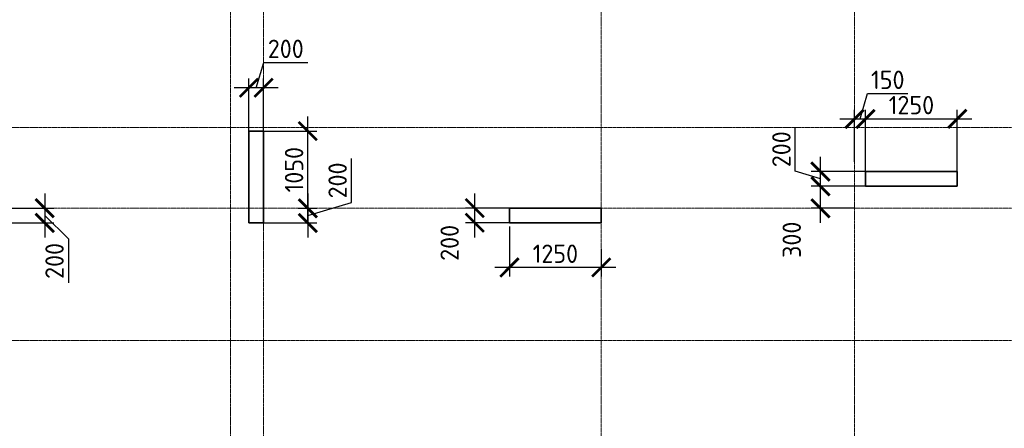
# Model space of a CAD drawing. Header units: millimetres. Extents: x 263826 to 1718326, y -423071 to 70137.
# Tile 100 of 256: x 447736 to 461148, y -174922 to -169358. Entities that reach past the tile are written whole.
import ezdxf

# ---------------------------------------------------------------- set-up
doc = ezdxf.new("R2010")
doc.units = ezdxf.units.MM
doc.linetypes.add('______5', pattern=[1100, 800, -100, 100, -100])
doc.linetypes.add('осевая', pattern=[50.8, 31.75, -6.35, 6.35, -6.35])
doc.layers.add('Колонна_ бетон', color=7, linetype='Continuous', lineweight=50, true_color=0xb4b496)
doc.layers.add('Оси', color=40, linetype='______5', lineweight=18)
doc.layers.add('РАЗМЕРЫ', color=1, linetype='Continuous', lineweight=9)
doc.styles.add('GOST-2.304_Type-B', font='GOST_Common.ttf')
doc.dimstyles.new('СПДС', dxfattribs={"dimscale": 100, "dimtxt": 2.5, "dimasz": 2.5, "dimexe": 1.25, "dimexo": 0, "dimtad": 1, "dimdec": 0, "dimtxsty": 'GOST-2.304_Type-B', "dimblk": 'ARCHTICK', "dimcen": 2.5, "dimdle": 2, "dimadec": 0, "dimazin": 2, "dimtfac": 0.75, "dimtdec": 0, "dimtmove": 1, "dimatfit": 3, "dimfxl": 1, "dimtolj": 1, "dimarcsym": 1})

# ---------------------------------------------------------------- blocks, each defined once
blk = doc.blocks.new('_ArchTick')
at = {"color": 0, "linetype": 'ByBlock', "const_width": 0.15}
blk.add_lwpolyline([(-0.5, -0.5), (0.5, 0.5)], dxfattribs=at)
blk = doc.blocks.new('*D642')
at = {"layer": 'DEFPOINTS', "color": 0, "lineweight": 0, "transparency": 16777216}
for p in [(447458, -171926), (447458, -172126), (448077, -172126)]:
    blk.add_point(p, dxfattribs=at)
at = {"layer": 'РАЗМЕРЫ', "color": 0, "lineweight": -2, "transparency": 16777216}
for p, q in [((448077, -171726), (448077, -172326)), ((447458, -171926), (448202, -171926)), ((448077, -172026), (448399, -172343)), ((447458, -172126), (448202, -172126)), ((448399, -172343), (448399, -172943))]:
    blk.add_line(p, q, dxfattribs=at)
at = {"layer": 'РАЗМЕРЫ', "color": 0, "lineweight": -2, "transparency": 16777216, "xscale": 250, "yscale": 250, "zscale": 250}
for p, rotation in [((448077, -171926), 90), ((448077, -172126), 270)]:
    blk.add_blockref('_ArchTick', p, dxfattribs=dict(at, rotation=rotation))
at = {"layer": 'РАЗМЕРЫ', "color": 0, "lineweight": 0, "transparency": 16777216, "insert": (448211, -172643), "char_height": 250, "attachment_point": 5, "rotation": 90, "style": 'GOST-2.304_Type-B'}
blk.add_mtext('\\A1;200', dxfattribs=at)
blk = doc.blocks.new('*D644')
at = {"layer": 'DEFPOINTS', "color": 0, "lineweight": 0, "transparency": 16777216}
for p in [(451530, -171926, -560), (451058, -172126, -360), (451661, -172126)]:
    blk.add_point(p, dxfattribs=at)
at = {"layer": 'РАЗМЕРЫ', "color": 0, "lineweight": -2, "transparency": 16777216}
for p, q in [((452255, -171847), (452255, -171247)), ((451661, -171726), (451661, -172326)), ((451530, -171926), (451786, -171926)), ((451661, -172026), (452255, -171847)), ((451058, -172126), (451786, -172126))]:
    blk.add_line(p, q, dxfattribs=at)
at = {"layer": 'РАЗМЕРЫ', "color": 0, "lineweight": -2, "transparency": 16777216, "xscale": 250, "yscale": 250, "zscale": 250}
for p, rotation in [((451661, -171926), 90), ((451661, -172126), 270)]:
    blk.add_blockref('_ArchTick', p, dxfattribs=dict(at, rotation=rotation))
at = {"layer": 'РАЗМЕРЫ', "color": 0, "lineweight": 0, "transparency": 16777216, "insert": (452067, -171547), "char_height": 250, "attachment_point": 5, "rotation": 90, "style": 'GOST-2.304_Type-B'}
blk.add_mtext('\\A1;200', dxfattribs=at)
blk = doc.blocks.new('*D645')
at = {"layer": 'DEFPOINTS', "color": 0, "lineweight": 0, "transparency": 16777216}
for p in [(451004, -170876, -200), (451661, -170876), (451530, -171926, -560)]:
    blk.add_point(p, dxfattribs=at)
at = {"layer": 'РАЗМЕРЫ', "color": 0, "lineweight": -2, "transparency": 16777216}
for p, q in [((451661, -172126), (451661, -170676)), ((451004, -170876), (451786, -170876)), ((451530, -171926), (451786, -171926))]:
    blk.add_line(p, q, dxfattribs=at)
at = {"layer": 'РАЗМЕРЫ', "color": 0, "lineweight": -2, "transparency": 16777216, "xscale": 250, "yscale": 250, "zscale": 250}
for p, rotation in [((451661, -170876), 90), ((451661, -171926), 270)]:
    blk.add_blockref('_ArchTick', p, dxfattribs=dict(at, rotation=rotation))
at = {"layer": 'РАЗМЕРЫ', "color": 0, "lineweight": 0, "transparency": 16777216, "insert": (451474, -171401), "char_height": 250, "attachment_point": 5, "rotation": 90, "style": 'GOST-2.304_Type-B'}
blk.add_mtext('\\A1;1050', dxfattribs=at)
blk = doc.blocks.new('*D646')
at = {"layer": 'DEFPOINTS', "color": 0, "lineweight": 0, "transparency": 16777216}
for p in [(450858, -170286), (450858, -170926, -360), (451058, -170926, -360)]:
    blk.add_point(p, dxfattribs=at)
at = {"layer": 'РАЗМЕРЫ', "color": 0, "lineweight": -2, "transparency": 16777216}
for p, q in [((450958, -170286), (451061, -169942)), ((451061, -169942), (451661, -169942)), ((450858, -170926), (450858, -170161)), ((451058, -170926), (451058, -170161)), ((451258, -170286), (450658, -170286))]:
    blk.add_line(p, q, dxfattribs=at)
at = {"layer": 'РАЗМЕРЫ', "color": 0, "lineweight": -2, "transparency": 16777216, "xscale": 250, "yscale": 250, "zscale": 250, "rotation": 180}
blk.add_blockref('_ArchTick', (450858, -170286), dxfattribs=at)
at = {"layer": 'РАЗМЕРЫ', "color": 0, "lineweight": -2, "transparency": 16777216, "xscale": 250, "yscale": 250, "zscale": 250}
blk.add_blockref('_ArchTick', (451058, -170286), dxfattribs=at)
at = {"layer": 'РАЗМЕРЫ', "color": 0, "lineweight": 0, "transparency": 16777216, "insert": (451361, -169755), "char_height": 250, "attachment_point": 5, "style": 'GOST-2.304_Type-B'}
blk.add_mtext('\\A1;200', dxfattribs=at)
blk = doc.blocks.new('*D647')
at = {"layer": 'DEFPOINTS', "color": 0, "lineweight": 0, "transparency": 16777216}
for p in [(454408, -172176), (455658, -172480), (454408, -172732)]:
    blk.add_point(p, dxfattribs=at)
at = {"layer": 'РАЗМЕРЫ', "color": 0, "lineweight": -2, "transparency": 16777216}
for p, q in [((454408, -172176), (454408, -172857)), ((455658, -172480), (455658, -172857)), ((455858, -172732), (454208, -172732))]:
    blk.add_line(p, q, dxfattribs=at)
at = {"layer": 'РАЗМЕРЫ', "color": 0, "lineweight": -2, "transparency": 16777216, "xscale": 250, "yscale": 250, "zscale": 250, "rotation": 180}
blk.add_blockref('_ArchTick', (454408, -172732), dxfattribs=at)
at = {"layer": 'РАЗМЕРЫ', "color": 0, "lineweight": -2, "transparency": 16777216, "xscale": 250, "yscale": 250, "zscale": 250}
blk.add_blockref('_ArchTick', (455658, -172732), dxfattribs=at)
at = {"layer": 'РАЗМЕРЫ', "color": 0, "lineweight": 0, "transparency": 16777216, "insert": (455033, -172545), "char_height": 250, "attachment_point": 5, "style": 'GOST-2.304_Type-B'}
blk.add_mtext('\\A1;1250', dxfattribs=at)
blk = doc.blocks.new('*D648')
at = {"layer": 'DEFPOINTS', "color": 0, "lineweight": 0, "transparency": 16777216}
for p in [(453935, -171923), (454408, -171923), (454408, -172123)]:
    blk.add_point(p, dxfattribs=at)
at = {"layer": 'РАЗМЕРЫ', "color": 0, "lineweight": -2, "transparency": 16777216}
for p, q in [((453935, -172323), (453935, -171723)), ((454408, -171923), (453810, -171923)), ((454408, -172123), (453810, -172123))]:
    blk.add_line(p, q, dxfattribs=at)
at = {"layer": 'РАЗМЕРЫ', "color": 0, "lineweight": -2, "transparency": 16777216, "xscale": 250, "yscale": 250, "zscale": 250}
for p, rotation in [((453935, -171923), 90), ((453935, -172123), 270)]:
    blk.add_blockref('_ArchTick', p, dxfattribs=dict(at, rotation=rotation))
at = {"layer": 'РАЗМЕРЫ', "color": 0, "lineweight": 0, "transparency": 16777216, "insert": (453593, -172397), "char_height": 250, "attachment_point": 5, "rotation": 90, "style": 'GOST-2.304_Type-B'}
blk.add_mtext('\\A1;200', dxfattribs=at)
blk = doc.blocks.new('*D649')
at = {"layer": 'DEFPOINTS', "color": 0, "lineweight": 0, "transparency": 16777216}
for p in [(458644, -171626), (459258, -171626, -200), (459108, -171926, -560)]:
    blk.add_point(p, dxfattribs=at)
at = {"layer": 'РАЗМЕРЫ', "color": 0, "lineweight": -2, "transparency": 16777216}
for p, q in [((458644, -172126), (458644, -171426)), ((459258, -171626), (458519, -171626)), ((459108, -171926), (458519, -171926))]:
    blk.add_line(p, q, dxfattribs=at)
at = {"layer": 'РАЗМЕРЫ', "color": 0, "lineweight": -2, "transparency": 16777216, "xscale": 250, "yscale": 250, "zscale": 250}
for p, rotation in [((458644, -171626), 90), ((458644, -171926), 270)]:
    blk.add_blockref('_ArchTick', p, dxfattribs=dict(at, rotation=rotation))
at = {"layer": 'РАЗМЕРЫ', "color": 0, "lineweight": 0, "transparency": 16777216, "insert": (458253, -172355), "char_height": 250, "attachment_point": 5, "rotation": 90, "style": 'GOST-2.304_Type-B'}
blk.add_mtext('\\A1;300', dxfattribs=at)
blk = doc.blocks.new('*D650')
at = {"layer": 'DEFPOINTS', "color": 0, "lineweight": 0, "transparency": 16777216}
for p in [(458644, -171426), (459258, -171426, -200), (459258, -171626, -200)]:
    blk.add_point(p, dxfattribs=at)
at = {"layer": 'РАЗМЕРЫ', "color": 0, "lineweight": -2, "transparency": 16777216}
for p, q in [((458300, -171422), (458300, -170822)), ((458644, -171826), (458644, -171226)), ((458644, -171526), (458300, -171422)), ((459258, -171426), (458519, -171426)), ((459258, -171626), (458519, -171626))]:
    blk.add_line(p, q, dxfattribs=at)
at = {"layer": 'РАЗМЕРЫ', "color": 0, "lineweight": -2, "transparency": 16777216, "xscale": 250, "yscale": 250, "zscale": 250}
for p, rotation in [((458644, -171426), 90), ((458644, -171626), 270)]:
    blk.add_blockref('_ArchTick', p, dxfattribs=dict(at, rotation=rotation))
at = {"layer": 'РАЗМЕРЫ', "color": 0, "lineweight": 0, "transparency": 16777216, "insert": (458112, -171122), "char_height": 250, "attachment_point": 5, "rotation": 90, "style": 'GOST-2.304_Type-B'}
blk.add_mtext('\\A1;200', dxfattribs=at)
blk = doc.blocks.new('*D651')
at = {"layer": 'DEFPOINTS', "color": 0, "lineweight": 0, "transparency": 16777216}
for p in [(459258, -170709), (459108, -171293), (459258, -171477, -360)]:
    blk.add_point(p, dxfattribs=at)
at = {"layer": 'РАЗМЕРЫ', "color": 0, "lineweight": -2, "transparency": 16777216}
for p, q in [((459183, -170709), (459286, -170365)), ((459286, -170365), (459836, -170365)), ((459108, -171293), (459108, -170584)), ((459258, -171477), (459258, -170584)), ((458908, -170709), (459458, -170709))]:
    blk.add_line(p, q, dxfattribs=at)
at = {"layer": 'РАЗМЕРЫ', "color": 0, "lineweight": -2, "transparency": 16777216, "xscale": 250, "yscale": 250, "zscale": 250, "rotation": 180}
blk.add_blockref('_ArchTick', (459108, -170709), dxfattribs=at)
at = {"layer": 'РАЗМЕРЫ', "color": 0, "lineweight": -2, "transparency": 16777216, "xscale": 250, "yscale": 250, "zscale": 250}
blk.add_blockref('_ArchTick', (459258, -170709), dxfattribs=at)
at = {"layer": 'РАЗМЕРЫ', "color": 0, "lineweight": 0, "transparency": 16777216, "insert": (459561, -170177), "char_height": 250, "attachment_point": 5, "style": 'GOST-2.304_Type-B'}
blk.add_mtext('\\A1;150', dxfattribs=at)
blk = doc.blocks.new('*D652')
at = {"layer": 'DEFPOINTS', "color": 0, "lineweight": 0, "transparency": 16777216}
for p in [(460508, -170709), (459258, -170821), (460508, -171477, -360)]:
    blk.add_point(p, dxfattribs=at)
at = {"layer": 'РАЗМЕРЫ', "color": 0, "lineweight": -2, "transparency": 16777216}
for p, q in [((459258, -170821), (459258, -170584)), ((460508, -171477), (460508, -170584)), ((459058, -170709), (460708, -170709))]:
    blk.add_line(p, q, dxfattribs=at)
at = {"layer": 'РАЗМЕРЫ', "color": 0, "lineweight": -2, "transparency": 16777216, "xscale": 250, "yscale": 250, "zscale": 250, "rotation": 180}
blk.add_blockref('_ArchTick', (459258, -170709), dxfattribs=at)
at = {"layer": 'РАЗМЕРЫ', "color": 0, "lineweight": -2, "transparency": 16777216, "xscale": 250, "yscale": 250, "zscale": 250}
blk.add_blockref('_ArchTick', (460508, -170709), dxfattribs=at)
at = {"layer": 'РАЗМЕРЫ', "color": 0, "lineweight": 0, "transparency": 16777216, "insert": (459883, -170521), "char_height": 250, "attachment_point": 5, "style": 'GOST-2.304_Type-B'}
blk.add_mtext('\\A1;1250', dxfattribs=at)
blk = doc.blocks.new('оси2')
at = {"layer": 'Оси', "color": 16, "linetype": 'осевая', "lineweight": 0, "ltscale": 0.5, "transparency": 33554687}
for p, q in [((996995.5, 5465.4), (996995.5, -20739.3)), ((1000445.5, 5465.4), (1000445.5, -20739.3)), ((991945.5, 4955.2), (991945.5, -20287.7)), ((992395.5, 4955.2), (992395.5, -20293.6)), ((979200, -4392.9), (1032582.1, -4392.9)), ((979200, -5492.9), (1032582.1, -5492.9)), ((979200, -7292.9), (1032582.1, -7292.9))]:
    blk.add_line(p, q, dxfattribs=at)

msp = doc.modelspace()

# ---------------------------------------------------------------- linework, layer by layer
at = {"layer": 'Колонна_ бетон', "color": 180, "linetype": 'Continuous', "lineweight": 35, "transparency": 33554687}
for p, q in [((451057.88943, -170875.56592, -200), (450857.88943, -170875.56592, -200)), ((450857.88943, -172125.56589, -200), (450857.88943, -170875.56592, -200)), ((451057.88943, -172125.56589, -200), (451057.88943, -170875.56592, -200)), ((459257.88947, -171625.56589, -200), (459257.88947, -171425.56589, -200)), ((460507.88943, -171425.56589, -200), (459257.88947, -171425.56589, -200)), ((460507.88943, -171625.56589, -200), (460507.88943, -171425.56589, -200)), ((459257.88947, -171625.56589, -200), (460507.88943, -171625.56589, -200)), ((454407.89102, -172125.56589, -200), (454407.89102, -171925.56589, -200)), ((454407.89102, -171925.56589, -200), (455657.89099, -171925.56589, -200)), ((455657.89099, -171925.56589, -200), (455657.89099, -172125.56589, -200)), ((450857.88943, -172125.56589, -200), (451057.88943, -172125.56589, -200)), ((454407.89102, -172125.56589, -200), (455657.89099, -172125.56589, -200))]:
    msp.add_line(p, q, dxfattribs=at)

# ---------------------------------------------------------------- block references
at = {"layer": 'РАЗМЕРЫ'}
msp.add_blockref('оси2', (-541337.52151, -166432.68432, -1119.99999), dxfattribs=at)

# ---------------------------------------------------------------- dimensions: what is measured, and where the dimension line sits
at = {"layer": 'РАЗМЕРЫ', "color": 146, "lineweight": 0, "true_color": 0x006272}
for base, p1, p2, picture, middle in [((450858.03347, -170286.2446), (451057.89181, -170925.56692, -360), (450858.03347, -170925.56692, -360), '*D646', (451123.58764, -169754.9946)), ((459258.03347, -170708.7446), (459107.89181, -171292.7446), (459258.03347, -171477.2446, -360), '*D651', (459348.58764, -170177.4946)), ((460508.03957, -170708.7446), (459258.03347, -170820.7446), (460508.03957, -171477.2446, -360), '*D652', (459883.03652, -170521.2446)), ((454408.03957, -172732.46251), (455657.89181, -172479.7446), (454408.03957, -172175.56082), '*D647', (455032.96569, -172544.96251))]:
    dim = msp.add_linear_dim(base=base, p1=p1, p2=p2, dimstyle='СПДС', override={"dimtofl": 0}, dxfattribs=at)
    dim.commit()
    dim.dimension.update_dxf_attribs({"geometry": picture, "text_midpoint": middle})
for base, p1, p2, picture, middle in [((451661.10989, -170875.56592), (451529.75769, -171925.56589, -559.99999), (451003.58745, -170875.56592, -200), '*D645', (451473.60989, -171400.56591)), ((458643.60989, -171425.56589), (459258.03347, -171625.56589, -200), (459258.03347, -171425.56589, -200), '*D650', (458112.35989, -171359.94089)), ((451661.10989, -172125.56589), (451529.75769, -171925.56589, -559.99999), (451057.88943, -172125.56589, -360), '*D644', (452067.35989, -171784.94089))]:
    dim = msp.add_linear_dim(base=base, p1=p1, p2=p2, angle=90, dimstyle='СПДС', override={"dimtofl": 0}, dxfattribs=at)
    dim.commit()
    dim.dimension.update_dxf_attribs({"geometry": picture, "text_midpoint": middle})
for base, p1, p2, picture, middle in [((458643.60989, -171625.56589), (459107.99499, -171925.56589, -559.99999), (459258.03347, -171625.56589, -200), '*D649', (458440.60989, -172355.2446)), ((448077.10989, -172125.56017), (447458.04568, -171925.56589), (447458.04568, -172125.56017), '*D642', (448398.56597, -172405.2856)), ((453934.60989, -171923.48404, -360), (454408.03957, -172123.48404, -360), (454408.03957, -171923.48404, -360), '*D648', (453780.18294, -172396.73796, -360))]:
    dim = msp.add_linear_dim(base=base, p1=p1, p2=p2, angle=90, dimstyle='СПДС', override={"dimtofl": 0}, dxfattribs=at)
    dim.commit()
    dim.dimension.update_dxf_attribs({"geometry": picture, "text_midpoint": middle, "dimtype": 160})

doc.saveas('drawing.dxf')
